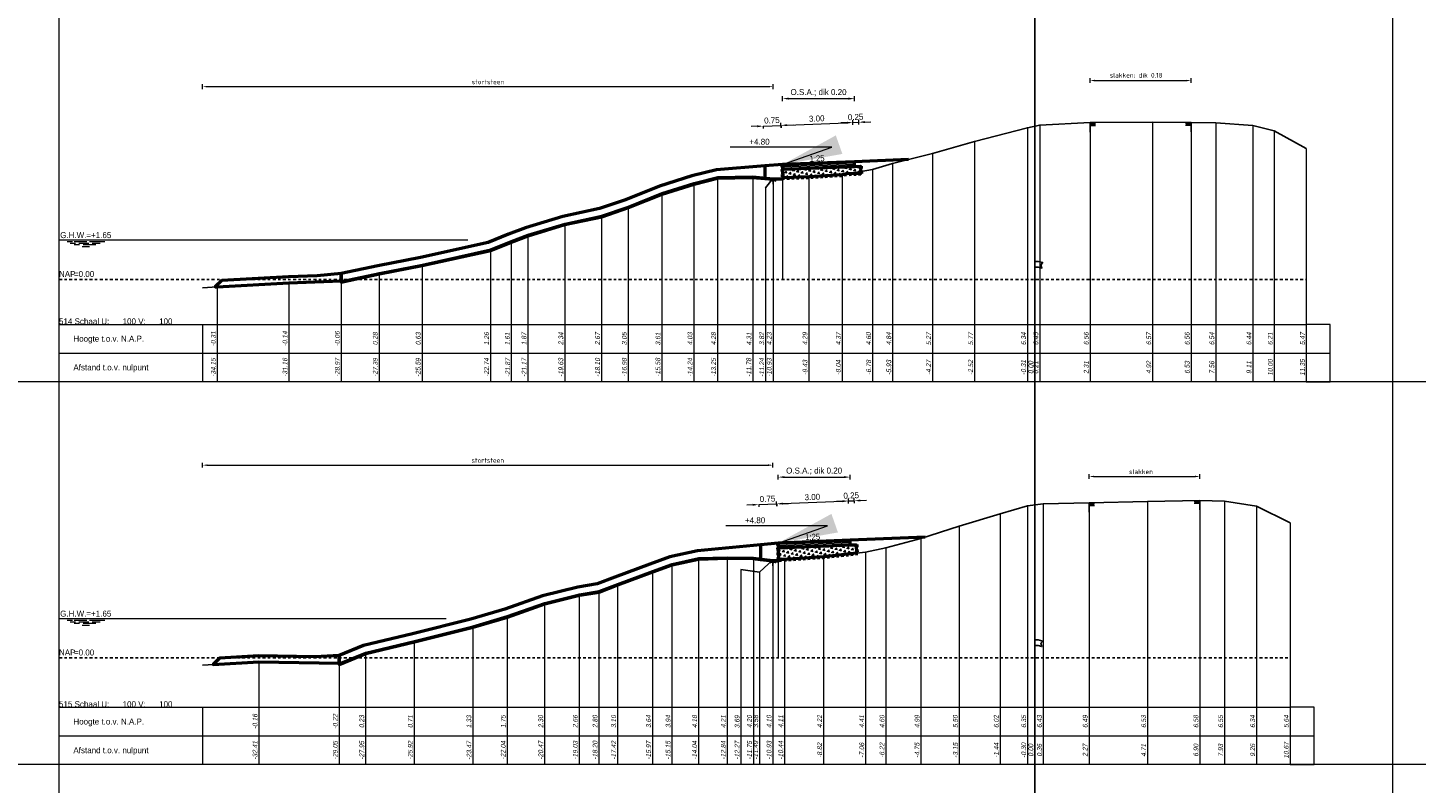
# Model space of a CAD drawing. Header units: metres. Extents: x 1155 to 1506, y 1546 to 1980.
# Tile 13 of 27: x 1250 to 1308, y 1755 to 1787. Entities that reach past the tile are written whole.
import ezdxf
from ezdxf.enums import TextEntityAlignment as Align

# ---------------------------------------------------------------- set-up
doc = ezdxf.new("R2010")
doc.units = ezdxf.units.M
doc.header["$LTSCALE"] = 0.1
doc.linetypes.add('geotextiel', pattern=[0.2, -0.1, 0.1])
doc.linetypes.add('NAP', pattern=[20, 12.5, -2.5, 2.5, -2.5])
for name, color, linetype in [('491', 7, 'Continuous'), ('492', 7, 'Continuous'), ('758', 7, 'Continuous'), ('BS-STORTSTEEN', 6, 'Continuous'), ('THEORETISCHE_NULLIJN', 255, 'Continuous')]:
    doc.layers.add(name, color=color, linetype=linetype)
for name, color, linetype, lineweight in [('DP-BS-Maatvoering', 2, 'Continuous', 0), ('DP-BS-Matenbalk_verlenglijnen', 253, 'Continuous', 0), ('DP-BS-profiel', 2, 'Continuous', 25), ('DP-Matenbalk', 1, 'Continuous', 18), ('DP-Matenbalk_bestaandehoogten', 6, 'Continuous', 25), ('DP-Matenbalk_teksten', 7, 'Continuous', 25), ('DP-NAP-lijn', 6, 'NAP', 25), ('DP-NW-arcering_asfalt', 1, 'Continuous', 18), ('DP-NW-arcering_funderingslaag', 211, 'Continuous', 13), ('DP-NW-geotextiel', 3, 'geotextiel', 35), ('DP-NW-Maatvoering', 7, 'Continuous', 35), ('DP-NW-Matenbalk_verlenglijnen', 135, 'Continuous', 0), ('DP-NW-profiel', 4, 'Continuous', 50), ('DP-waterlijn', 1, 'Continuous', 13), ('DP-Waterlijn_tekst', 7, 'Continuous', 35), ('maatvoering-leadr', 7, 'Continuous', 30), ('maatvoering-lin', 7, 'Continuous', 20), ('TL-2.5mm Tekst', 7, 'Continuous', 25)]:
    doc.layers.add(name, color=color, linetype=linetype, lineweight=lineweight)
doc.styles.add('bestomschr', font='isocp.shx', dxfattribs={"width": 0.96})
doc.styles.add('dp-besthgt', font='StagCAD.ttf', dxfattribs={"oblique": 10, "height": 0.2})
doc.styles.add('GM25mm', font='StagCAD.ttf', dxfattribs={"width": 0.96, "height": 2.5})
doc.styles.add('StagCAD', font='StagCAD.ttf')
doc.dimstyles.new('best-maatv', dxfattribs={"dimscale": 0.1, "dimtxt": 2, "dimasz": 2, "dimexe": 1, "dimexo": 0, "dimgap": 1, "dimtad": 1, "dimrnd": 0.001, "dimzin": 1, "dimdsep": 46, "dimtxsty": 'bestomschr', "dimcen": 0.09, "dimclrd": 212, "dimclre": 212, "dimclrt": 2, "dimazin": 0, "dimtfac": 1, "dimtix": 1, "dimtmove": 0, "dimatfit": 3, "dimfxl": 1, "dimfxlon": 1, "dimtvp": 0.83, "dimtolj": 1, "dimtzin": 0, "dimlwd": 9, "dimlwe": 9, "dimarcsym": 0})
doc.dimstyles.new('GM-maatvoering', dxfattribs={"dimtxt": 2.5, "dimasz": 2.5, "dimexe": 1, "dimexo": 0, "dimgap": 1, "dimtad": 1, "dimrnd": 0.001, "dimzin": 1, "dimdsep": 46, "dimtxsty": 'StagCAD', "dimcen": 0.09, "dimclrd": 1, "dimclre": 1, "dimclrt": 7, "dimazin": 0, "dimtfac": 1, "dimtix": 1, "dimtmove": 0, "dimatfit": 3, "dimfxl": 1, "dimfxlon": 1, "dimtvp": 0.83, "dimtolj": 1, "dimtzin": 0, "dimlwd": 15, "dimlwe": 15, "dimarcsym": 0})

# ---------------------------------------------------------------- blocks, each defined once
blk = doc.blocks.new('83')
at = {"layer": '758'}
for points in [[(-0.156, 0), (-0.078, -0.039)], [(-0.078, -0.039), (0, 0)], [(0, 0), (0.078, -0.039)], [(0, 0), (0, -0.312)], [(0.078, -0.039), (0.156, 0)], [(-0.156, -0.156), (-0.078, -0.117)], [(0, -0.156), (-0.078, -0.117)], [(0.078, -0.117), (0, -0.156)], [(0.078, -0.117), (0.156, -0.156)]]:
    blk.add_lwpolyline(points, dxfattribs=at)
blk = doc.blocks.new('PROF_HALF_R', base_point=(-60, -1512.88))
at = {"layer": '492'}
for points in [[(-60.07, -1512.88, 0), (-60.07, -1512.9, 0)], [(-60.05, -1512.88, 0), (-60.05, -1512.9, 0)], [(-60.03, -1512.88, 0), (-60.03, -1512.9, 0)], [(-60.01, -1512.88, 0), (-60.01, -1512.9, 0)], [(-60, -1513.04, 0), (-60, -1512.88, 0)], [(-60.08, -1512.89, 0), (-60.08, -1512.91, 0)], [(-60.08, -1512.92, 0), (-60.08, -1512.94, 0)], [(-60.07, -1512.91, 0), (-60.07, -1512.93, 0)], [(-60.06, -1512.89, 0), (-60.06, -1512.91, 0)], [(-60.06, -1512.92, 0), (-60.06, -1512.94, 0)], [(-60.05, -1512.91, 0), (-60.05, -1512.93, 0)], [(-60.04, -1512.89, 0), (-60.04, -1512.91, 0)], [(-60.04, -1512.92, 0), (-60.04, -1512.94, 0)], [(-60.03, -1512.91, 0), (-60.03, -1512.93, 0)], [(-60.02, -1512.89, 0), (-60.02, -1512.91, 0)], [(-60.02, -1512.92, 0), (-60.02, -1512.94, 0)], [(-60.01, -1512.91, 0), (-60.01, -1512.93, 0)]]:
    blk.add_polyline3d(points, dxfattribs=at)
blk = doc.blocks.new('PROF_HALF_L', base_point=(-60, -1512.88))
at = {"layer": '491'}
for points in [[(-60, -1512.88, 0), (-60, -1513.04, 0)], [(-59.99, -1512.88, 0), (-59.99, -1512.9, 0)], [(-59.97, -1512.88, 0), (-59.97, -1512.9, 0)], [(-59.95, -1512.88, 0), (-59.95, -1512.9, 0)], [(-59.93, -1512.88, 0), (-59.93, -1512.9, 0)], [(-59.99, -1512.91, 0), (-59.99, -1512.93, 0)], [(-59.98, -1512.89, 0), (-59.98, -1512.91, 0)], [(-59.98, -1512.92, 0), (-59.98, -1512.94, 0)], [(-59.97, -1512.91, 0), (-59.97, -1512.93, 0)], [(-59.96, -1512.89, 0), (-59.96, -1512.91, 0)], [(-59.96, -1512.92, 0), (-59.96, -1512.94, 0)], [(-59.95, -1512.91, 0), (-59.95, -1512.93, 0)], [(-59.94, -1512.89, 0), (-59.94, -1512.91, 0)], [(-59.94, -1512.92, 0), (-59.94, -1512.94, 0)], [(-59.93, -1512.91, 0), (-59.93, -1512.93, 0)], [(-59.92, -1512.89, 0), (-59.92, -1512.91, 0)], [(-59.92, -1512.92, 0), (-59.92, -1512.94, 0)]]:
    blk.add_polyline3d(points, dxfattribs=at)
blk = doc.blocks.new('*D82')
at = {"layer": 'Defpoints', "color": 0, "transparency": 16777216}
for p in [(1281.621, 1768.666), (1281.621, 1764.713), (1257.8, 1760.308)]:
    blk.add_point(p, dxfattribs=at)
at = {"layer": 'DP-BS-Maatvoering', "color": 212, "lineweight": 9, "transparency": 16777216}
for p, q in [((1257.8, 1768.566), (1257.8, 1768.766)), ((1258, 1768.666), (1281.421, 1768.666)), ((1281.621, 1768.566), (1281.621, 1768.766))]:
    blk.add_line(p, q, dxfattribs=at)
at = {"layer": 'DP-BS-Maatvoering', "color": 212, "transparency": 16777216}
for points in [[(1258, 1768.699), (1258, 1768.632), (1257.8, 1768.666)], [(1281.421, 1768.699), (1281.421, 1768.632), (1281.621, 1768.666)]]:
    blk.add_solid(points, dxfattribs=at)
at = {"layer": 'DP-BS-Maatvoering', "color": 2, "transparency": 16777216, "insert": (1269.71, 1768.866), "char_height": 0.2, "attachment_point": 5, "style": 'bestomschr'}
blk.add_mtext('\\A1;stortsteen', dxfattribs=at)
blk = doc.blocks.new('*D81')
at = {"layer": 'Defpoints', "color": 0, "transparency": 16777216}
for p in [(1299.453, 1768.193), (1294.826, 1767.097), (1299.453, 1767.195)]:
    blk.add_point(p, dxfattribs=at)
at = {"layer": 'DP-BS-Maatvoering', "color": 212, "lineweight": 9, "transparency": 16777216}
for p, q in [((1294.826, 1768.093), (1294.826, 1768.293)), ((1295.026, 1768.193), (1299.253, 1768.193)), ((1299.453, 1768.093), (1299.453, 1768.293))]:
    blk.add_line(p, q, dxfattribs=at)
at = {"layer": 'DP-BS-Maatvoering', "color": 212, "transparency": 16777216}
for points in [[(1295.026, 1768.226), (1295.026, 1768.16), (1294.826, 1768.193)], [(1299.253, 1768.226), (1299.253, 1768.16), (1299.453, 1768.193)]]:
    blk.add_solid(points, dxfattribs=at)
at = {"layer": 'DP-BS-Maatvoering', "color": 2, "transparency": 16777216, "insert": (1296.996, 1768.393), "char_height": 0.2, "attachment_point": 5, "style": 'bestomschr'}
blk.add_mtext('\\A1;slakken', dxfattribs=at)
blk = doc.blocks.new('*D80')
at = {"layer": 'Defpoints', "color": 0, "transparency": 16777216}
for p in [(1281.629, 1784.485), (1281.629, 1780.663), (1257.8, 1776.076)]:
    blk.add_point(p, dxfattribs=at)
at = {"layer": 'DP-BS-Maatvoering', "color": 212, "lineweight": 9, "transparency": 16777216}
for p, q in [((1257.8, 1784.385), (1257.8, 1784.585)), ((1258, 1784.485), (1281.429, 1784.485)), ((1281.629, 1784.385), (1281.629, 1784.585))]:
    blk.add_line(p, q, dxfattribs=at)
at = {"layer": 'DP-BS-Maatvoering', "color": 212, "transparency": 16777216}
for points in [[(1258, 1784.518), (1258, 1784.451), (1257.8, 1784.485)], [(1281.429, 1784.518), (1281.429, 1784.451), (1281.629, 1784.485)]]:
    blk.add_solid(points, dxfattribs=at)
at = {"layer": 'DP-BS-Maatvoering', "color": 2, "transparency": 16777216, "insert": (1269.715, 1784.685), "char_height": 0.2, "attachment_point": 5, "style": 'bestomschr'}
blk.add_mtext('\\A1;stortsteen', dxfattribs=at)
blk = doc.blocks.new('*D79')
at = {"layer": 'Defpoints', "color": 0, "transparency": 16777216}
for p in [(1299.087, 1784.741), (1294.87, 1782.985), (1299.087, 1782.994)]:
    blk.add_point(p, dxfattribs=at)
at = {"layer": 'DP-BS-Maatvoering', "color": 212, "lineweight": 9, "transparency": 16777216}
for p, q in [((1294.87, 1784.641), (1294.87, 1784.841)), ((1295.07, 1784.741), (1298.887, 1784.741)), ((1299.087, 1784.641), (1299.087, 1784.841))]:
    blk.add_line(p, q, dxfattribs=at)
at = {"layer": 'DP-BS-Maatvoering', "color": 212, "transparency": 16777216}
for points in [[(1295.07, 1784.774), (1295.07, 1784.707), (1294.87, 1784.741)], [(1298.887, 1784.774), (1298.887, 1784.707), (1299.087, 1784.741)]]:
    blk.add_solid(points, dxfattribs=at)
at = {"layer": 'DP-BS-Maatvoering', "color": 2, "transparency": 16777216, "insert": (1296.793, 1784.955), "char_height": 0.2, "attachment_point": 5, "style": 'bestomschr'}
blk.add_mtext('\\A1;slakken; dik 0.18', dxfattribs=at)
blk = doc.blocks.new('131', base_point=(1177.325884, 0))
at = {"layer": 'THEORETISCHE_NULLIJN'}
blk.add_lwpolyline([(1177.325884, 0), (1177.325884, 0.5), (1177.450884, 0.5), (1177.607134, 0.46875), (1177.544634, 0.40625), (1177.575884, 0.3125), (1177.450884, 0.34375), (1177.325884, 0.34375)], dxfattribs=at)
blk = doc.blocks.new('*D52')
at = {"layer": 'Defpoints', "color": 0, "transparency": 16777216}
for p in [(2.932, 6.557), (0, 4.8), (2.998, 4.92)]:
    blk.add_point(p, dxfattribs=at)
at = {"layer": 'maatvoering-lin', "color": 1, "lineweight": 15, "transparency": 16777216}
for p, q in [((-0.061, 6.337), (-0.069, 6.537)), ((0.184, 6.447), (2.682, 6.547)), ((2.936, 6.457), (2.928, 6.657))]:
    blk.add_line(p, q, dxfattribs=at)
at = {"layer": 'maatvoering-lin', "color": 1, "transparency": 16777216}
for points in [[(0.183, 6.489), (0.186, 6.406), (-0.065, 6.437)], [(2.681, 6.589), (2.684, 6.506), (2.932, 6.557)]]:
    blk.add_solid(points, dxfattribs=at)
at = {"layer": 'maatvoering-lin', "color": 7, "transparency": 16777216, "insert": (1.424, 6.722), "char_height": 0.25, "attachment_point": 5, "rotation": 2.29061, "style": 'StagCAD'}
blk.add_mtext('\\A1;3.00', dxfattribs=at)
blk = doc.blocks.new('*D53')
at = {"layer": 'Defpoints', "color": 0, "transparency": 16777216}
for p in [(3.182, 6.567), (3.006, 4.72), (3.255, 4.73)]:
    blk.add_point(p, dxfattribs=at)
at = {"layer": 'maatvoering-lin', "color": 1, "lineweight": 15, "transparency": 16777216}
for p, q in [((2.682, 6.547), (2.433, 6.537)), ((2.936, 6.457), (2.928, 6.657)), ((2.932, 6.557), (3.182, 6.567)), ((3.186, 6.467), (3.178, 6.667)), ((3.432, 6.577), (3.682, 6.587))]:
    blk.add_line(p, q, dxfattribs=at)
at = {"layer": 'maatvoering-lin', "color": 1, "transparency": 16777216}
for points in [[(2.681, 6.589), (2.684, 6.506), (2.932, 6.557)], [(3.43, 6.619), (3.433, 6.536), (3.182, 6.567)]]:
    blk.add_solid(points, dxfattribs=at)
at = {"layer": 'maatvoering-lin', "color": 7, "transparency": 16777216, "insert": (3.048, 6.787), "char_height": 0.25, "attachment_point": 5, "rotation": 2.29061, "style": 'StagCAD'}
blk.add_mtext('\\A1;0.25', dxfattribs=at)
blk = doc.blocks.new('*D54')
at = {"layer": 'Defpoints', "color": 0, "transparency": 16777216}
for p in [(2.998, 7.555), (0, 4.8), (2.998, 4.92)]:
    blk.add_point(p, dxfattribs=at)
at = {"layer": 'DP-NW-Maatvoering', "color": 1, "lineweight": 15, "transparency": 16777216}
for p, q in [((0, 7.455), (0, 7.655)), ((0.25, 7.555), (2.748, 7.555)), ((2.998, 7.455), (2.998, 7.655))]:
    blk.add_line(p, q, dxfattribs=at)
at = {"layer": 'DP-NW-Maatvoering', "color": 1, "transparency": 16777216}
for points in [[(0.25, 7.597), (0.25, 7.513), (0, 7.555)], [(2.748, 7.597), (2.748, 7.513), (2.998, 7.555)]]:
    blk.add_solid(points, dxfattribs=at)
at = {"layer": 'DP-NW-Maatvoering', "color": 7, "transparency": 16777216, "insert": (1.499, 7.805), "char_height": 0.25, "attachment_point": 5, "style": 'StagCAD'}
blk.add_mtext('\\A1;O.S.A.; dik 0.20 ', dxfattribs=at)
blk = doc.blocks.new('*D55')
at = {"layer": 'Defpoints', "color": 0, "transparency": 16777216}
for p in [(-0.815, 6.407), (-0.065, 6.437), (-0.065, 6.437)]:
    blk.add_point(p, dxfattribs=at)
at = {"layer": 'maatvoering-lin', "color": 1, "lineweight": 15, "transparency": 16777216}
for p, q in [((-1.065, 6.397), (-1.314, 6.387)), ((-0.815, 6.407), (-0.065, 6.437)), ((-0.815, 6.407), (-0.811, 6.308)), ((-0.065, 6.437), (-0.061, 6.337)), ((0.184, 6.447), (0.434, 6.457))]:
    blk.add_line(p, q, dxfattribs=at)
at = {"layer": 'maatvoering-lin', "color": 1, "transparency": 16777216}
for points in [[(-1.066, 6.439), (-1.063, 6.356), (-0.815, 6.407)], [(0.183, 6.489), (0.186, 6.406), (-0.065, 6.437)]]:
    blk.add_solid(points, dxfattribs=at)
at = {"layer": 'maatvoering-lin', "color": 7, "transparency": 16777216, "insert": (-0.449, 6.647), "char_height": 0.25, "attachment_point": 5, "rotation": 2.29061, "style": 'StagCAD'}
blk.add_mtext('\\A1;0.75', dxfattribs=at)
blk = doc.blocks.new('*U32')
at = {"layer": 'DP-NAP-lijn'}
blk.add_line((0, 0), (521.03, 0), dxfattribs=at)
at = {"layer": 'DP-waterlijn'}
for p, q in [((0, 16.5), (170.74, 16.5)), ((3.38, 15.8), (5.63, 15.8)), ((4.71, 15.1), (6.95, 15.1)), ((6.33, 15.8), (11.56, 15.8)), ((8.57, 14.4), (6.38, 14.4)), ((8.25, 15.1), (12.51, 15.1)), ((9.6, 13.7), (12.74, 13.7)), ((15.31, 14.4), (10.04, 14.4)), ((12.73, 15.8), (19.08, 15.8)), ((13.84, 15.1), (17.21, 15.1))]:
    blk.add_line(p, q, dxfattribs=at)
at = {"layer": 'DP-NAP-lijn', "style": 'StagCAD'}
blk.add_text('NAP', height=2.5, dxfattribs=at).set_placement((0, 1))
blk.add_attdef('NAPLIJN', (6.25, 1), '', height=2.5, dxfattribs=at)
at = {"layer": 'DP-Waterlijn_tekst', "style": 'StagCAD'}
blk.add_attdef('WP', text='', height=2.5, dxfattribs=at).set_placement((11.17, 16.5), align=Align.BOTTOM_CENTER)
blk = doc.blocks.new('*U31')
at = {"layer": 'DP-NAP-lijn'}
blk.add_line((0, 0), (514.25, 0), dxfattribs=at)
at = {"layer": 'DP-waterlijn'}
for p, q in [((0, 16.5), (161.74, 16.5)), ((3.38, 15.8), (5.63, 15.8)), ((4.71, 15.1), (6.95, 15.1)), ((6.33, 15.8), (11.56, 15.8)), ((8.57, 14.4), (6.38, 14.4)), ((8.25, 15.1), (12.51, 15.1)), ((9.6, 13.7), (12.74, 13.7)), ((15.31, 14.4), (10.04, 14.4)), ((12.73, 15.8), (19.08, 15.8)), ((13.84, 15.1), (17.21, 15.1))]:
    blk.add_line(p, q, dxfattribs=at)
at = {"layer": 'DP-NAP-lijn', "style": 'StagCAD'}
blk.add_text('NAP', height=2.5, dxfattribs=at).set_placement((0, 1))
blk.add_attdef('NAPLIJN', (6.25, 1), '', height=2.5, dxfattribs=at)
at = {"layer": 'DP-Waterlijn_tekst', "style": 'StagCAD'}
blk.add_attdef('WP', text='', height=2.5, dxfattribs=at).set_placement((11.17, 16.5), align=Align.BOTTOM_CENTER)
blk = doc.blocks.new('dwp2')
at = {"layer": 'DP-NW-arcering_asfalt'}
for points in [[(0.002, 4.75), (3.002, 4.87)], [(0.004, 4.7), (3.004, 4.82)], [(0.006, 4.65), (3.006, 4.77)]]:
    blk.add_lwpolyline(points, dxfattribs=at)
at = {"layer": 'DP-NW-Matenbalk_verlenglijnen'}
blk.add_line((0, 4.8), (0, 0), dxfattribs=at)
at = {"layer": 'DP-NW-profiel'}
blk.add_lwpolyline([(3.008, 4.72), (3, 4.92), (0, 4.8), (0.008, 4.6)], close=True, dxfattribs=at)
at = {"layer": 'maatvoering-leadr', "color": 7, "insert": (-0.544, 5.624), "char_height": 0.25, "attachment_point": 9, "style": 'StagCAD'}
blk.add_mtext('\\A1;+4.80', dxfattribs=at)
at = {"layer": 'TL-2.5mm Tekst', "style": 'GM25mm', "width": 0.96}
blk.add_text('1:25', height=0.25, rotation=2.29061, dxfattribs=at).set_placement((1.446, 4.858), align=Align.BOTTOM_CENTER)
at = {"layer": 'DP-NW-Maatvoering'}
dim = blk.add_linear_dim(base=(2.998, 7.555), p1=(0, 4.8), p2=(2.998, 4.92), text='O.S.A.; dik 0.20 ', dimstyle='GM-maatvoering', dxfattribs=at)
dim.commit()
dim.dimension.update_dxf_attribs({"geometry": '*D54', "text_midpoint": (1.499, 7.805)})
at = {"layer": 'maatvoering-lin'}
dim = blk.add_aligned_dim(p1=(3.006, 4.72), p2=(3.255, 4.73), distance=1.839, dimstyle='GM-maatvoering', override={"dimtad": 3}, dxfattribs=at)
dim.commit()
dim.dimension.update_dxf_attribs({"geometry": '*D53', "text_midpoint": (3.048, 6.787)})
for p1, p2, distance, picture, middle in [((-0.815, 6.407), (-0.065, 6.437), 0, '*D55', (-0.449, 6.647)), ((0, 4.8), (2.998, 4.92), 1.639, '*D52', (1.424, 6.722))]:
    dim = blk.add_aligned_dim(p1=p1, p2=p2, distance=distance, dimstyle='GM-maatvoering', dxfattribs=at)
    dim.commit()
    dim.dimension.update_dxf_attribs({"geometry": picture, "text_midpoint": middle})
at = {"layer": 'maatvoering-leadr', "annotation_type": 0, "has_hookline": 1, "hookline_direction": 1, "text_width": 0.75}
blk.add_leader([(0, 4.8), (2.056, 5.524), (-0.444, 5.524)], dimstyle='GM-maatvoering', override={"dimscale": 0, "dimgap": 1, "dimtad": 1}, dxfattribs=at)

msp = doc.modelspace()

# ---------------------------------------------------------------- hatches: boundary and pattern name
at = {"layer": 'DP-NW-arcering_funderingslaag'}
h = msp.add_hatch(dxfattribs=at)
h.set_pattern_fill('TRIANG', color=256, scale=0.02, angle=45)
h.set_pattern_definition([(105, (-6.83801, 0), (-0.18400887, 0.049305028), [0.09525, -0.09525]), (165, (-6.83801, 0), (-0.134703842, -0.134703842), [0.09525, -0.09525]), (45, (-6.93002, 0.02465), (-0.049305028, 0.18400887), [0.09525, -0.09525])])
h.paths.add_polyline_path([(1284.714, 1780.837), (1284.513, 1780.801), (1283.122, 1780.715), (1282.05, 1780.677), (1282.036, 1781.03), (1285.034, 1781.15), (1285.286, 1781.16), (1285.298, 1780.86)])
h = msp.add_hatch(dxfattribs=at)
h.set_pattern_fill('TRIANG', color=256, scale=0.02, angle=45)
h.set_pattern_definition([(105, (-11.86103, 0), (-0.18400887, 0.049305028), [0.09525, -0.09525]), (165, (-11.86103, 0), (-0.134703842, -0.134703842), [0.09525, -0.09525]), (45, (-11.95304, 0.02465), (-0.049305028, 0.18400887), [0.09525, -0.09525])])
h.paths.add_polyline_path([(1281.872, 1764.718), (1281.852, 1765.211), (1284.85, 1765.331), (1285.102, 1765.341), (1285.117, 1764.984), (1283.732, 1764.834), (1282.111, 1764.724)])

# ---------------------------------------------------------------- linework, layer by layer
at = {"layer": 'BS-STORTSTEEN'}
for points in [[(1281.629, 1780.663), (1280.777, 1780.738), (1279.303, 1780.714), (1278.318, 1780.464), (1276.98, 1780.044), (1275.574, 1779.478), (1274.455, 1779.099), (1272.923, 1778.769), (1271.385, 1778.301), (1270.69, 1778.036), (1269.821, 1777.691), (1266.963, 1777.058), (1265.171, 1776.709), (1263.585, 1776.372), (1261.399, 1776.286), (1258.405, 1776.12), (1257.8, 1776.076)], [(1281.621, 1764.713), (1280.804, 1764.809), (1279.711, 1764.825), (1278.512, 1764.788), (1277.402, 1764.548), (1276.585, 1764.25), (1275.13, 1763.711), (1274.352, 1763.411), (1273.527, 1763.275), (1272.085, 1762.914), (1270.516, 1762.364), (1269.082, 1761.941), (1266.634, 1761.326), (1264.607, 1760.84), (1263.501, 1760.393), (1260.148, 1760.452), (1257.8, 1760.308)]]:
    msp.add_lwpolyline(points, dxfattribs=at)
at = {"layer": 'Defpoints', "color": 5}
msp.add_lwpolyline([(1292.557, 1545.747), (1292.557, 1980.151)], dxfattribs=at)
at = {"layer": 'Defpoints', "color": 143, "lineweight": 0, "ltscale": 5, "flags": 128}
msp.add_lwpolyline([(1251.8, 1834.591), (1307.5, 1834.591), (1307.5, 1754.591), (1251.8, 1754.591)], close=True, dxfattribs=at)
at = {"layer": 'Defpoints', "color": 250, "lineweight": 0}
for points in [[(1339.966, 1772.151), (1208.8, 1772.151)], [(1339.966, 1756.151), (1208.8, 1756.151)]]:
    msp.add_lwpolyline(points, dxfattribs=at)
at = {"layer": 'DP-BS-Matenbalk_verlenglijnen'}
for points in [[(1294.87, 1782.985), (1294.87, 1772.151)], [(1297.481, 1783.001), (1297.481, 1772.151)], [(1299.087, 1782.994), (1299.087, 1772.151)], [(1300.117, 1782.969), (1300.117, 1772.151)], [(1292.25, 1782.77), (1292.25, 1772.151)], [(1292.767, 1782.878), (1292.767, 1772.151)], [(1301.666, 1782.866), (1301.666, 1772.151)], [(1302.559, 1782.639), (1302.559, 1772.151)], [(1290.04, 1782.197), (1290.04, 1772.151)], [(1303.903, 1781.898), (1303.903, 1772.151)], [(1286.623, 1781.269), (1286.623, 1772.151)], [(1288.284, 1781.696), (1288.284, 1772.151)], [(1279.303, 1780.714), (1279.303, 1772.151)], [(1280.777, 1780.738), (1280.777, 1772.151)], [(1281.629, 1780.663), (1281.629, 1772.151)], [(1283.122, 1780.715), (1283.122, 1772.151)], [(1284.513, 1780.801), (1284.513, 1772.151)], [(1285.78, 1781.028), (1285.78, 1772.151)], [(1276.98, 1780.044), (1276.98, 1772.151)], [(1278.318, 1780.464), (1278.318, 1772.151)], [(1281.314, 1780.255), (1281.314, 1772.151)], [(1275.574, 1779.478), (1275.574, 1772.151)], [(1274.455, 1779.099), (1274.455, 1772.151)], [(1271.385, 1778.301), (1271.385, 1772.151)], [(1272.923, 1778.769), (1272.923, 1772.151)], [(1270.69, 1778.036), (1270.69, 1772.151)], [(1269.821, 1777.691), (1269.821, 1772.151)], [(1265.171, 1776.709), (1265.171, 1772.151)], [(1266.963, 1777.058), (1266.963, 1772.151)], [(1258.405, 1776.12), (1258.405, 1772.151)], [(1261.399, 1776.286), (1261.399, 1772.151)], [(1263.585, 1776.372), (1263.585, 1772.151)], [(1292.557, 1776.43), (1292.557, 1772.151)], [(1292.257, 1766.965), (1292.257, 1756.151)], [(1292.917, 1767.043), (1292.917, 1756.151)], [(1294.826, 1767.097), (1294.826, 1756.151)], [(1297.268, 1767.14), (1297.268, 1756.151)], [(1299.453, 1767.195), (1299.453, 1756.151)], [(1300.483, 1767.157), (1300.483, 1756.151)], [(1301.82, 1766.955), (1301.82, 1756.151)], [(1289.404, 1766.114), (1289.404, 1756.151)], [(1291.11, 1766.634), (1291.11, 1756.151)], [(1303.225, 1766.253), (1303.225, 1756.151)], [(1287.803, 1765.601), (1287.803, 1756.151)], [(1285.493, 1765.025), (1285.493, 1756.151)], [(1286.338, 1765.215), (1286.338, 1756.151)], [(1277.402, 1764.548), (1277.402, 1756.151)], [(1278.512, 1764.788), (1278.512, 1756.151)], [(1279.711, 1764.825), (1279.711, 1756.151)], [(1280.804, 1764.809), (1280.804, 1756.151)], [(1281.621, 1764.713), (1281.621, 1756.151)], [(1282.111, 1764.724), (1282.111, 1756.151)], [(1283.732, 1764.834), (1283.732, 1756.151)], [(1276.585, 1764.25), (1276.585, 1756.151)], [(1280.285, 1764.298), (1280.285, 1756.151)], [(1281.064, 1764.195), (1281.064, 1756.151)], [(1273.527, 1763.275), (1273.527, 1756.151)], [(1274.352, 1763.411), (1274.352, 1756.151)], [(1275.13, 1763.711), (1275.13, 1756.151)], [(1272.085, 1762.914), (1272.085, 1756.151)], [(1270.516, 1762.364), (1270.516, 1756.151)], [(1269.082, 1761.941), (1269.082, 1756.151)], [(1266.634, 1761.326), (1266.634, 1756.151)], [(1260.148, 1760.452), (1260.148, 1756.151)], [(1263.501, 1760.393), (1263.501, 1756.151)], [(1264.607, 1760.84), (1264.607, 1756.151)], [(1292.557, 1760.611), (1292.557, 1756.151)]]:
    msp.add_lwpolyline(points, dxfattribs=at)
at = {"layer": 'DP-BS-profiel'}
for points in [[(1303.903, 1781.898), (1302.559, 1782.639), (1301.666, 1782.866), (1300.117, 1782.969), (1299.087, 1782.994), (1297.481, 1783.001), (1294.87, 1782.985), (1292.767, 1782.878), (1292.25, 1782.77), (1290.04, 1782.197), (1288.284, 1781.696), (1286.623, 1781.269), (1285.78, 1781.028), (1284.513, 1780.801), (1283.122, 1780.715), (1281.629, 1780.663), (1281.314, 1780.255)], [(1303.225, 1766.253), (1301.82, 1766.955), (1300.483, 1767.157), (1299.453, 1767.195), (1297.268, 1767.14), (1294.826, 1767.097), (1292.917, 1767.043), (1292.257, 1766.965), (1291.11, 1766.634), (1289.404, 1766.114), (1287.803, 1765.601), (1286.338, 1765.215), (1285.493, 1765.025), (1283.732, 1764.834), (1282.111, 1764.724), (1281.621, 1764.713), (1281.064, 1764.195), (1280.285, 1764.298)]]:
    msp.add_lwpolyline(points, dxfattribs=at)
at = {"layer": 'DP-Matenbalk'}
for points in [[(1257.8, 1772.151), (1251.8, 1772.151), (1251.8, 1774.551), (1257.8, 1774.551)], [(1257.8, 1774.551), (1303.903, 1774.551)], [(1257.8, 1774.551), (1257.8, 1772.151)], [(1303.903, 1772.151), (1304.903, 1772.151), (1304.903, 1774.551), (1303.903, 1774.551)], [(1251.8, 1773.351), (1257.8, 1773.351)], [(1257.8, 1773.351), (1303.903, 1773.351)], [(1303.903, 1773.351), (1304.903, 1773.351)], [(1303.903, 1772.151), (1257.8, 1772.151)], [(1257.8, 1756.151), (1251.8, 1756.151), (1251.8, 1758.551), (1257.8, 1758.551)], [(1257.8, 1758.551), (1303.225, 1758.551)], [(1257.8, 1758.551), (1257.8, 1756.151)], [(1303.225, 1756.151), (1304.225, 1756.151), (1304.225, 1758.551), (1303.225, 1758.551)], [(1251.8, 1757.351), (1257.8, 1757.351)], [(1257.8, 1757.351), (1303.225, 1757.351)], [(1303.225, 1757.351), (1304.225, 1757.351)], [(1303.225, 1756.151), (1257.8, 1756.151)]]:
    msp.add_lwpolyline(points, dxfattribs=at)
at = {"layer": 'DP-NW-geotextiel', "ltscale": 10, "flags": 128}
for points in [[(1285.336, 1781.162), (1285.35, 1780.812), (1284.719, 1780.787), (1284.519, 1780.751), (1283.125, 1780.665), (1282.002, 1780.625), (1281.978, 1781.226)], [(1285.152, 1765.343), (1285.169, 1764.939), (1283.736, 1764.784), (1282.113, 1764.674), (1281.824, 1764.667), (1281.795, 1765.406)]]:
    msp.add_lwpolyline(points, dxfattribs=at)
at = {"layer": 'DP-NW-profiel'}
for points in [[(1281.284, 1780.643), (1281.619, 1780.613), (1282.052, 1780.628), (1282.036, 1781.03), (1282.028, 1781.23), (1281.284, 1781.171)], [(1284.714, 1780.837), (1284.513, 1780.801), (1283.122, 1780.715), (1282.05, 1780.677), (1282.036, 1781.03), (1285.034, 1781.15), (1285.286, 1781.16), (1285.298, 1780.86)], [(1263.585, 1776.678), (1262.59, 1776.583), (1261.387, 1776.535), (1258.594, 1776.38), (1258.328, 1776.114), (1258.405, 1776.12), (1261.399, 1776.286), (1263.585, 1776.372)], [(1281.1, 1764.723), (1281.607, 1764.664), (1281.874, 1764.669), (1281.852, 1765.211), (1281.844, 1765.411), (1281.1, 1765.339)], [(1281.872, 1764.718), (1281.852, 1765.211), (1284.85, 1765.331), (1285.102, 1765.341), (1285.117, 1764.984), (1283.732, 1764.834), (1282.111, 1764.724)], [(1263.503, 1760.717), (1262.504, 1760.659), (1260.142, 1760.698), (1258.502, 1760.601), (1258.235, 1760.335), (1260.148, 1760.452), (1263.501, 1760.393)]]:
    msp.add_lwpolyline(points, close=True, dxfattribs=at)
for points in [[(1287.29, 1781.44), (1285.028, 1781.35)], [(1281.284, 1781.171), (1279.263, 1781.013), (1278.236, 1780.752), (1276.879, 1780.326), (1275.47, 1779.759), (1274.375, 1779.388), (1272.848, 1779.059), (1271.288, 1778.585), (1270.581, 1778.315), (1269.732, 1777.978), (1266.902, 1777.351), (1265.111, 1777.002), (1263.585, 1776.678), (1263.585, 1776.32), (1265.181, 1776.66), (1266.974, 1777.009), (1269.835, 1777.643), (1270.708, 1777.989), (1271.401, 1778.253), (1272.936, 1778.72), (1274.468, 1779.05), (1275.592, 1779.431), (1276.997, 1779.996), (1278.331, 1780.415), (1279.31, 1780.664), (1280.775, 1780.687), (1281.284, 1780.643)], [(1287.976, 1765.656), (1284.844, 1765.531)], [(1281.1, 1765.339), (1278.476, 1765.087), (1277.319, 1764.836), (1276.481, 1764.531), (1275.024, 1763.991), (1274.273, 1763.702), (1273.466, 1763.569), (1271.999, 1763.201), (1270.424, 1762.649), (1269.003, 1762.23), (1266.562, 1761.617), (1264.515, 1761.126), (1263.503, 1760.717), (1263.501, 1760.339), (1264.622, 1760.792), (1266.646, 1761.277), (1269.096, 1761.892), (1270.531, 1762.316), (1272.1, 1762.866), (1273.537, 1763.226), (1274.365, 1763.362), (1275.148, 1763.664), (1276.602, 1764.203), (1277.416, 1764.499), (1278.519, 1764.738), (1279.711, 1764.774), (1280.801, 1764.759), (1281.1, 1764.723)]]:
    msp.add_lwpolyline(points, dxfattribs=at)

# ---------------------------------------------------------------- block references
at = {"layer": '491', "xscale": -2.5, "yscale": 2.5, "zscale": 2.5}
for p in [(1299.087, 1782.994), (1299.453, 1767.195)]:
    msp.add_blockref('PROF_HALF_L', p, dxfattribs=at)
at = {"layer": '492', "xscale": -2.5, "yscale": 2.5, "zscale": 2.5}
for p in [(1294.87, 1782.985), (1294.826, 1767.097)]:
    msp.add_blockref('PROF_HALF_R', p, dxfattribs=at)
at = {"layer": '758', "xscale": 0.8, "yscale": 0.8, "zscale": 0.8}
for p in [(1281.629, 1780.663), (1281.621, 1764.713)]:
    msp.add_blockref('83', p, dxfattribs=at)
at = {"layer": 'DP-NAP-lijn', "xscale": 0.1, "yscale": 0.1, "zscale": 0.1}
for name, p in [('*U32', (1251.8, 1776.43)), ('*U31', (1251.8, 1760.611))]:
    msp.add_blockref(name, p, dxfattribs=at).add_auto_attribs({'WP': 'G.H.W.=+1.65', 'NAPLIJN': '=0.00'})
at = {"layer": 'DP-NW-profiel'}
for p in [(1282.028, 1776.43), (1281.844, 1760.611)]:
    msp.add_blockref('dwp2', p, dxfattribs=at)
at = {"layer": 'THEORETISCHE_NULLIJN', "xscale": 1.199999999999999, "yscale": 1.5, "zscale": 1.199999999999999}
for p in [(1292.557, 1776.43), (1292.557, 1760.611)]:
    msp.add_blockref('131', p, dxfattribs=at)

# ---------------------------------------------------------------- texts
at = {"layer": 'DP-Matenbalk_bestaandehoogten', "style": 'dp-besthgt', "oblique": 10}
for s, p in [('-0.31', (1258.405, 1773.951)), ('-0.14', (1261.399, 1773.951)), ('-0.06', (1263.585, 1773.951)), ('0.28', (1265.171, 1773.951)), ('0.63', (1266.963, 1773.951)), ('1.26', (1269.821, 1773.951)), ('1.61', (1270.69, 1773.943)), ('1.87', (1271.385, 1773.951)), ('2.34', (1272.923, 1773.951)), ('2.67', (1274.455, 1773.951)), ('3.05', (1275.574, 1773.951)), ('3.61', (1276.98, 1773.942)), ('4.03', (1278.318, 1773.951)), ('4.28', (1279.303, 1773.951)), ('4.31', (1280.781, 1773.945)), ('3.82', (1281.314, 1773.951)), ('4.23', (1281.629, 1773.951)), ('4.29', (1283.122, 1773.951)), ('4.37', (1284.513, 1773.951)), ('4.60', (1285.78, 1773.951)), ('4.84', (1286.623, 1773.951)), ('5.27', (1288.284, 1773.951)), ('5.77', (1290.04, 1773.951)), ('6.34', (1292.25, 1773.951)), ('6.45', (1292.767, 1773.951)), ('6.56', (1294.87, 1773.951)), ('6.57', (1297.481, 1773.951)), ('6.56', (1299.087, 1773.951)), ('6.54', (1300.117, 1773.951)), ('6.44', (1301.666, 1773.951)), ('6.21', (1302.559, 1773.951)), ('5.47', (1303.903, 1773.951)), ('-34.15', (1258.405, 1772.751)), ('-31.16', (1261.399, 1772.751)), ('-28.97', (1263.585, 1772.751)), ('-27.39', (1265.171, 1772.751)), ('-25.59', (1266.963, 1772.751)), ('-22.74', (1269.821, 1772.751)), ('-21.87', (1270.7, 1772.748)), ('-21.17', (1271.385, 1772.751)), ('-19.63', (1272.923, 1772.751)), ('-18.10', (1274.455, 1772.751)), ('-16.98', (1275.574, 1772.751)), ('-15.58', (1276.978, 1772.753)), ('-14.24', (1278.318, 1772.751)), ('-13.25', (1279.303, 1772.751)), ('-11.78', (1280.777, 1772.75)), ('-11.24', (1281.314, 1772.751)), ('-10.93', (1281.629, 1772.751)), ('10.00', (1302.559, 1772.751)), ('11.35', (1303.903, 1772.751)), ('-9.43', (1283.122, 1772.751)), ('-8.04', (1284.513, 1772.751)), ('-6.78', (1285.78, 1772.751)), ('-5.93', (1286.623, 1772.751)), ('-4.27', (1288.284, 1772.751)), ('-2.52', (1290.04, 1772.751)), ('-0.31', (1292.25, 1772.751)), ('0.00', (1292.557, 1772.751)), ('0.21', (1292.767, 1772.751)), ('2.31', (1294.87, 1772.751)), ('4.92', (1297.481, 1772.751)), ('6.53', (1299.087, 1772.751)), ('7.56', (1300.117, 1772.751)), ('9.11', (1301.666, 1772.751)), ('-0.16', (1260.148, 1757.951)), ('-0.22', (1263.501, 1757.951)), ('0.23', (1264.607, 1757.951)), ('0.71', (1266.634, 1757.951)), ('1.33', (1269.082, 1757.942)), ('1.75', (1270.516, 1757.951)), ('2.30', (1272.085, 1757.951)), ('2.66', (1273.527, 1757.951)), ('2.80', (1274.352, 1757.951)), ('3.10', (1275.13, 1757.951)), ('3.64', (1276.585, 1757.951)), ('3.94', (1277.402, 1757.951)), ('4.18', (1278.512, 1757.951)), ('4.21', (1279.711, 1757.951)), ('3.69', (1280.285, 1757.939)), ('4.20', (1280.804, 1757.951)), ('3.58', (1281.064, 1757.951)), ('4.10', (1281.621, 1757.951)), ('4.11', (1282.111, 1757.951)), ('4.22', (1283.732, 1757.951)), ('4.41', (1285.493, 1757.951)), ('4.60', (1286.338, 1757.951)), ('4.99', (1287.803, 1757.951)), ('5.50', (1289.404, 1757.951)), ('6.02', (1291.11, 1757.951)), ('6.35', (1292.257, 1757.951)), ('6.43', (1292.917, 1757.951)), ('6.49', (1294.826, 1757.951)), ('6.53', (1297.268, 1757.951)), ('6.58', (1299.453, 1757.951)), ('6.55', (1300.483, 1757.951)), ('6.34', (1301.82, 1757.951)), ('5.64', (1303.225, 1757.951)), ('-32.41', (1260.148, 1756.751)), ('-29.05', (1263.501, 1756.751)), ('-27.95', (1264.607, 1756.751)), ('-25.92', (1266.634, 1756.751)), ('-23.47', (1269.087, 1756.743)), ('-22.04', (1270.516, 1756.751)), ('-20.47', (1272.085, 1756.751)), ('-19.03', (1273.527, 1756.751)), ('-18.20', (1274.352, 1756.751)), ('-17.42', (1275.13, 1756.751)), ('-15.97', (1276.585, 1756.751)), ('-15.15', (1277.402, 1756.751)), ('-14.04', (1278.512, 1756.751)), ('-12.84', (1279.711, 1756.751)), ('-12.27', (1280.285, 1756.75)), ('-11.75', (1280.804, 1756.751)), ('-11.49', (1281.064, 1756.751)), ('-10.93', (1281.621, 1756.751)), ('-10.44', (1282.111, 1756.751)), ('-8.82', (1283.732, 1756.751)), ('-7.06', (1285.493, 1756.751)), ('-6.22', (1286.338, 1756.751)), ('-4.75', (1287.803, 1756.751)), ('-3.15', (1289.404, 1756.751)), ('-1.44', (1291.11, 1756.751)), ('-0.30', (1292.257, 1756.751)), ('0.00', (1292.557, 1756.751)), ('0.36', (1292.917, 1756.751)), ('2.27', (1294.826, 1756.751)), ('4.71', (1297.268, 1756.751)), ('6.90', (1299.453, 1756.751)), ('7.93', (1300.483, 1756.751)), ('9.26', (1301.82, 1756.751)), ('10.67', (1303.225, 1756.751))]:
    msp.add_text(s, height=0.2, rotation=90, dxfattribs=at).set_placement(p, align=Align.BOTTOM_CENTER)
at = {"layer": 'DP-Matenbalk_teksten', "style": 'StagCAD'}
for s, p in [('514 Schaal U:      100 V:      100', (1251.8, 1774.551)), ('515 Schaal U:      100 V:      100', (1251.8, 1758.551))]:
    msp.add_text(s, height=0.25, dxfattribs=at).set_placement(p)
for s, p in [('Hoogte t.o.v. N.A.P.', (1252.4, 1773.951)), ('Afstand t.o.v. nulpunt', (1252.4, 1772.751)), ('Hoogte t.o.v. N.A.P.', (1252.4, 1757.951)), ('Afstand t.o.v. nulpunt', (1252.4, 1756.751))]:
    msp.add_text(s, height=0.25, dxfattribs=at).set_placement(p, align=Align.MIDDLE_LEFT)

# ---------------------------------------------------------------- dimensions: what is measured, and where the dimension line sits
at = {"layer": 'DP-BS-Maatvoering'}
for base, p1, p2, text, picture, middle in [((1299.087, 1784.741), (1294.87, 1782.985), (1299.087, 1782.994), 'slakken; dik 0.18', '*D79', (1296.793, 1784.741)), ((1281.629, 1784.485), (1257.8, 1776.076), (1281.629, 1780.663), 'stortsteen', '*D80', (1269.715, 1784.485)), ((1281.621, 1768.666), (1257.8, 1760.308), (1281.621, 1764.713), 'stortsteen', '*D82', (1269.71, 1768.666)), ((1299.453, 1768.193), (1294.826, 1767.097), (1299.453, 1767.195), 'slakken', '*D81', (1296.996, 1768.193))]:
    dim = msp.add_linear_dim(base=base, p1=p1, p2=p2, text=text, dimstyle='best-maatv', dxfattribs=at)
    dim.commit()
    dim.dimension.update_dxf_attribs({"geometry": picture, "text_midpoint": middle, "dimtype": 160})

doc.saveas('drawing.dxf')
